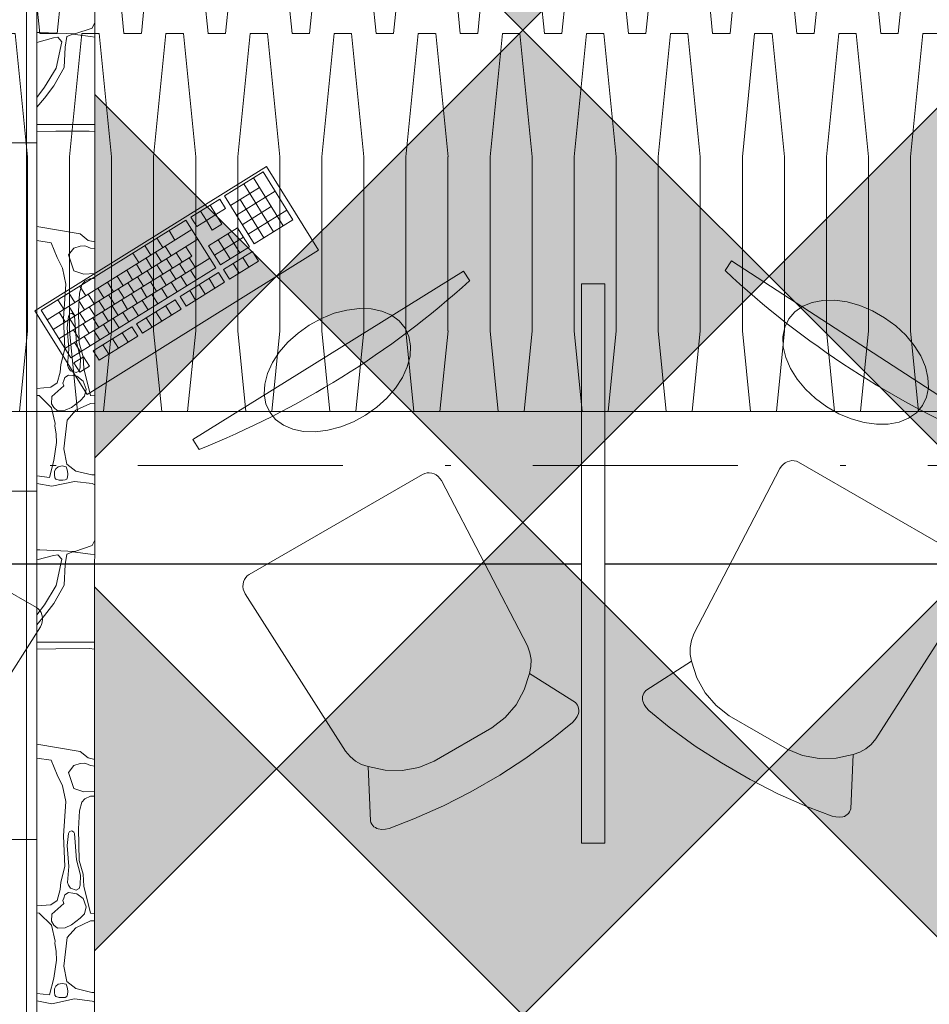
# Paper-space layout 'SA-902 Ruumi 103 siseviimistlused' of a CAD drawing. Header units: millimetres. Extents: x 15 to 415, y 5 to 292.
# Tile 71 of 71: x 145 to 161, y 152 to 169. Entities that reach past the tile are written whole.
import ezdxf
from ezdxf.xclip import XClip

# ---------------------------------------------------------------- set-up
doc = ezdxf.new("R2010")
doc.units = ezdxf.units.MM
doc.header["$MEASUREMENT"] = 0
doc.header["$XCLIPFRAME"] = 2
doc.linetypes.add('Dot & Dashed', pattern=[6.702778, 3.527778, -1.763889, 0, -1.411111])
for name, color, linetype in [('AR - Mööbel', 7, 'Continuous'), ('AR - Seinad SS.ol', 7, 'Continuous'), ('AR - Teljed', 7, 'Continuous'), ('SA - põrandaviimistlus', 7, 'Continuous')]:
    doc.layers.add(name, color=color, linetype=linetype)
pattern_1 = [(0, (61.449, 53.2755), (0, 6), []), (90, (61.449, 53.2755), (-6, 0), [])]

# ---------------------------------------------------------------- blocks, each defined once
blk = doc.blocks.new('*X7')
at = {"layer": 'SA - põrandaviimistlus', "color": 254, "linetype": 'Continuous', "lineweight": 13}
for p, q in [((146.628, 169.356), (146.582, 169.256)), ((145.683, 169.182), (145.626, 169.184)), ((146.283, 169.157), (145.683, 169.182)), ((145.991, 169.098), (145.916, 169.088)), ((146.061, 169.023), (145.991, 169.098)), ((146.144, 169.11), (146.117, 168.929)), ((146.248, 169.15), (146.144, 169.11)), ((146.55, 169.11), (146.248, 169.15)), ((146.582, 169.256), (146.283, 169.157)), ((146.628, 169.103), (146.55, 169.11)), ((145.916, 169.088), (145.626, 169.009)), ((145.963, 168.568), (146.061, 169.023)), ((146.117, 168.929), (146.102, 168.577)), ((145.763, 168.238), (145.963, 168.568)), ((146.102, 168.577), (145.921, 168.26)), ((145.921, 168.26), (145.763, 168.052)), ((145.626, 168.062), (145.763, 168.238)), ((145.763, 168.052), (145.626, 167.893)), ((145.626, 167.594), (146.627, 167.596)), ((145.956, 167.48), (145.626, 167.472)), ((146.528, 167.483), (145.956, 167.48)), ((146.627, 167.472), (146.528, 167.483)), ((145.626, 165.838), (146.374, 165.711)), ((146.374, 165.711), (146.512, 165.601)), ((145.877, 165.558), (145.626, 165.598)), ((145.978, 165.306), (145.877, 165.558)), ((146.512, 165.601), (146.627, 165.575)), ((146.268, 165.467), (146.176, 165.35)), ((146.374, 165.503), (146.268, 165.467)), ((146.454, 165.509), (146.374, 165.503)), ((146.471, 165.501), (146.454, 165.509)), ((146.55, 165.467), (146.471, 165.501)), ((146.627, 165.458), (146.55, 165.467)), ((146.07, 165.12), (145.978, 165.306)), ((146.176, 165.35), (146.268, 165.073)), ((146.127, 164.847), (146.07, 165.12)), ((146.268, 165.073), (146.436, 165.016)), ((146.436, 165.016), (146.627, 165.027)), ((146.456, 164.897), (146.404, 164.837)), ((146.555, 164.942), (146.456, 164.897)), ((146.627, 164.938), (146.555, 164.942)), ((146.09, 164.255), (146.127, 164.847)), ((146.362, 164.689), (146.345, 164.377)), ((146.404, 164.837), (146.362, 164.689)), ((146.345, 164.377), (146.357, 163.834)), ((146.109, 163.73), (146.09, 164.255)), ((146.172, 164.295), (146.153, 164.093)), ((146.19, 164.33), (146.172, 164.295)), ((146.23, 164.344), (146.19, 164.33)), ((146.267, 164.319), (146.23, 164.344)), ((146.278, 164.295), (146.267, 164.319)), ((146.31, 163.841), (146.278, 164.295)), ((146.153, 164.093), (146.181, 163.728)), ((146.378, 163.58), (146.31, 163.841)), ((146.043, 163.46), (146.109, 163.73)), ((146.181, 163.728), (146.159, 163.452)), ((146.357, 163.834), (146.424, 163.597)), ((146.376, 163.406), (146.378, 163.58)), ((146.424, 163.597), (146.436, 163.391)), ((145.978, 163.146), (146.03, 163.332)), ((146.03, 163.332), (146.043, 163.46)), ((146.159, 163.452), (146.172, 163.406)), ((146.172, 163.406), (146.209, 163.355)), ((146.209, 163.355), (146.308, 163.324)), ((146.308, 163.324), (146.359, 163.35)), ((146.359, 163.35), (146.376, 163.406)), ((146.436, 163.391), (146.555, 162.928)), ((146.093, 163.185), (146.079, 163.143)), ((146.111, 163.239), (146.093, 163.185)), ((146.172, 163.279), (146.111, 163.239)), ((146.246, 163.27), (146.172, 163.279)), ((146.316, 163.259), (146.246, 163.27)), ((146.426, 163.176), (146.316, 163.259)), ((146.48, 163.036), (146.426, 163.176)), ((145.626, 163.05), (145.869, 163.069)), ((145.869, 163.069), (145.978, 163.146)), ((146.093, 163.094), (145.885, 162.909)), ((146.079, 163.143), (146.093, 163.094)), ((146.451, 162.915), (146.48, 163.036)), ((145.626, 162.93), (145.671, 162.928)), ((145.671, 162.928), (145.881, 162.718)), ((145.885, 162.909), (145.879, 162.787)), ((146.225, 162.724), (146.372, 162.837)), ((146.372, 162.837), (146.451, 162.915)), ((146.555, 162.928), (146.627, 162.92)), ((145.879, 162.787), (145.922, 162.721)), ((145.881, 162.718), (145.945, 162.444)), ((145.922, 162.721), (145.982, 162.664)), ((145.982, 162.664), (146.119, 162.675)), ((146.119, 162.675), (146.225, 162.724)), ((146.303, 162.675), (146.152, 162.504)), ((146.555, 162.792), (146.303, 162.675)), ((146.627, 162.795), (146.555, 162.792)), ((146.152, 162.504), (146.092, 162.011)), ((145.945, 162.444), (145.94, 162.406)), ((145.94, 162.406), (145.964, 162.265)), ((145.964, 162.265), (145.966, 162.117)), ((145.966, 162.117), (145.92, 161.808)), ((146.092, 162.011), (146.144, 161.746)), ((145.92, 161.808), (145.848, 161.518)), ((145.958, 161.665), (145.935, 161.624)), ((145.998, 161.701), (145.958, 161.665)), ((146.064, 161.716), (145.998, 161.701)), ((146.131, 161.7), (146.064, 161.716)), ((146.144, 161.665), (146.131, 161.7)), ((146.144, 161.746), (146.303, 161.625)), ((146.159, 161.626), (146.144, 161.665)), ((145.848, 161.518), (145.626, 161.543)), ((145.935, 161.624), (145.931, 161.56)), ((145.931, 161.56), (145.939, 161.511)), ((145.939, 161.511), (145.958, 161.489)), ((145.958, 161.489), (146.011, 161.471)), ((146.011, 161.471), (146.074, 161.47)), ((146.074, 161.47), (146.115, 161.474)), ((146.115, 161.474), (146.144, 161.489)), ((146.144, 161.489), (146.154, 161.522)), ((146.154, 161.522), (146.162, 161.573)), ((146.162, 161.573), (146.159, 161.626)), ((146.303, 161.625), (146.573, 161.561)), ((146.573, 161.561), (146.627, 161.559)), ((145.626, 161.415), (145.884, 161.365)), ((145.884, 161.365), (146.278, 161.447)), ((146.278, 161.447), (146.582, 161.41)), ((146.582, 161.41), (146.627, 161.389)), ((146.582, 160.342), (146.283, 160.243)), ((146.626, 160.439), (146.582, 160.342)), ((145.683, 160.268), (145.626, 160.27)), ((145.916, 160.174), (145.626, 160.095)), ((146.283, 160.243), (145.683, 160.268)), ((145.991, 160.184), (145.916, 160.174)), ((145.963, 159.654), (146.061, 160.109)), ((146.061, 160.109), (145.991, 160.184)), ((146.144, 160.196), (146.117, 160.015)), ((146.248, 160.236), (146.144, 160.196)), ((146.55, 160.196), (146.248, 160.236)), ((146.626, 160.189), (146.55, 160.196)), ((146.117, 160.015), (146.102, 159.663)), ((145.763, 159.324), (145.963, 159.654)), ((146.102, 159.663), (145.921, 159.346)), ((145.626, 159.148), (145.763, 159.324)), ((145.921, 159.346), (145.763, 159.138)), ((145.763, 159.138), (145.626, 158.979)), ((145.626, 158.68), (146.626, 158.682)), ((145.956, 158.566), (145.626, 158.558)), ((146.528, 158.569), (145.956, 158.566)), ((146.626, 158.558), (146.528, 158.569)), ((145.626, 156.924), (146.374, 156.797)), ((146.374, 156.797), (146.512, 156.687)), ((145.877, 156.644), (145.626, 156.684)), ((145.978, 156.392), (145.877, 156.644)), ((146.268, 156.553), (146.176, 156.436)), ((146.374, 156.589), (146.268, 156.553)), ((146.454, 156.595), (146.374, 156.589)), ((146.471, 156.587), (146.454, 156.595)), ((146.55, 156.553), (146.471, 156.587)), ((146.512, 156.687), (146.626, 156.661)), ((146.626, 156.544), (146.55, 156.553)), ((146.07, 156.206), (145.978, 156.392)), ((146.176, 156.436), (146.268, 156.159)), ((146.127, 155.933), (146.07, 156.206)), ((146.268, 156.159), (146.436, 156.102)), ((146.436, 156.102), (146.626, 156.113)), ((146.09, 155.341), (146.127, 155.933)), ((146.404, 155.924), (146.362, 155.775)), ((146.456, 155.983), (146.404, 155.924)), ((146.555, 156.028), (146.456, 155.983)), ((146.626, 156.024), (146.555, 156.028)), ((146.362, 155.775), (146.345, 155.463)), ((146.172, 155.381), (146.153, 155.179)), ((146.19, 155.416), (146.172, 155.381)), ((146.23, 155.43), (146.19, 155.416)), ((146.267, 155.405), (146.23, 155.43)), ((146.278, 155.381), (146.267, 155.405)), ((146.31, 154.927), (146.278, 155.381)), ((146.345, 155.463), (146.357, 154.92)), ((146.109, 154.816), (146.09, 155.341)), ((146.153, 155.179), (146.181, 154.814)), ((146.378, 154.666), (146.31, 154.927)), ((146.357, 154.92), (146.424, 154.683)), ((146.043, 154.546), (146.109, 154.816)), ((146.181, 154.814), (146.159, 154.538)), ((146.424, 154.683), (146.436, 154.477)), ((146.03, 154.418), (146.043, 154.546)), ((146.159, 154.538), (146.172, 154.492)), ((146.376, 154.492), (146.378, 154.666)), ((145.978, 154.232), (146.03, 154.418)), ((146.172, 154.365), (146.111, 154.325)), ((146.172, 154.492), (146.209, 154.441)), ((146.246, 154.356), (146.172, 154.365)), ((146.209, 154.441), (146.308, 154.41)), ((146.316, 154.345), (146.246, 154.356)), ((146.308, 154.41), (146.359, 154.436)), ((146.426, 154.262), (146.316, 154.345)), ((146.359, 154.436), (146.376, 154.492)), ((146.436, 154.477), (146.555, 154.014)), ((145.869, 154.155), (145.978, 154.232)), ((146.093, 154.18), (145.885, 153.995)), ((146.093, 154.271), (146.079, 154.229)), ((146.079, 154.229), (146.093, 154.18)), ((146.111, 154.325), (146.093, 154.271)), ((146.48, 154.122), (146.426, 154.262)), ((145.626, 154.136), (145.869, 154.155)), ((145.626, 154.016), (145.671, 154.014)), ((145.671, 154.014), (145.881, 153.804)), ((146.451, 154.001), (146.48, 154.122)), ((146.555, 154.014), (146.626, 154.007)), ((145.885, 153.995), (145.879, 153.873)), ((145.879, 153.873), (145.922, 153.807)), ((146.225, 153.81), (146.372, 153.923)), ((146.555, 153.878), (146.303, 153.761)), ((146.372, 153.923), (146.451, 154.001)), ((146.626, 153.881), (146.555, 153.878)), ((145.881, 153.804), (145.945, 153.53)), ((145.922, 153.807), (145.982, 153.751)), ((145.982, 153.751), (146.119, 153.761)), ((146.119, 153.761), (146.225, 153.81)), ((146.303, 153.761), (146.152, 153.59)), ((145.945, 153.53), (145.94, 153.492)), ((146.152, 153.59), (146.092, 153.097)), ((145.94, 153.492), (145.964, 153.351)), ((145.964, 153.351), (145.966, 153.203)), ((145.966, 153.203), (145.92, 152.894)), ((146.092, 153.097), (146.144, 152.832)), ((145.92, 152.894), (145.848, 152.604)), ((146.144, 152.832), (146.303, 152.711)), ((145.935, 152.71), (145.931, 152.646)), ((145.931, 152.646), (145.939, 152.597)), ((145.958, 152.751), (145.935, 152.71)), ((145.998, 152.787), (145.958, 152.751)), ((146.064, 152.802), (145.998, 152.787)), ((146.131, 152.786), (146.064, 152.802)), ((146.144, 152.751), (146.131, 152.786)), ((146.159, 152.712), (146.144, 152.751)), ((146.154, 152.608), (146.162, 152.659)), ((146.162, 152.659), (146.159, 152.712)), ((146.303, 152.711), (146.573, 152.647)), ((146.573, 152.647), (146.626, 152.645)), ((145.848, 152.604), (145.626, 152.629)), ((145.626, 152.501), (145.884, 152.451)), ((145.884, 152.451), (146.278, 152.533)), ((145.939, 152.597), (145.958, 152.575)), ((145.958, 152.575), (146.011, 152.557)), ((146.011, 152.557), (146.074, 152.556)), ((146.074, 152.556), (146.115, 152.56)), ((146.115, 152.56), (146.144, 152.575)), ((146.144, 152.575), (146.154, 152.608)), ((146.278, 152.533), (146.582, 152.496)), ((146.582, 152.496), (146.626, 152.476))]:
    blk.add_line(p, q, dxfattribs=at)
blk = doc.blocks.new('Drawing_1_1', base_point=(61.449, 53.275))
at = {"layer": 'SA - põrandaviimistlus', "linetype": 'Continuous', "lineweight": 13}
h = blk.add_hatch(dxfattribs=at)
h.set_pattern_fill('Grid_600x600_0001', color=254, style=0, pattern_type=2)
h.set_pattern_definition(pattern_1)
h.paths.add_polyline_path([(105.721, 218.244), (105.386, 198.526), (106.736, 198.516), (106.695, 195.537), (108.166, 195.537), (108.166, 192.767), (134.015, 192.767), (134.015, 195.537), (134.304, 195.537), (134.3, 197.881), (142.202, 197.893), (142.23, 199.986), (149.429, 199.89), (149.404, 196.959), (152.262, 196.963), (152.267, 193.163), (188.583, 193.218), (188.577, 197.018), (193.466, 197.026), (193.466, 198.218), (199.166, 198.218), (199.166, 197.034), (214.276, 197.057), (214.287, 189.857), (213.642, 189.856), (213.261, 163.413), (213.958, 163.415), (213.978, 157.565), (211.724, 157.584), (211.333, 131.191), (212.783, 131.169), (212.78, 130.925), (213.902, 130.927), (213.914, 125.227), (190.819, 125.196), (190.815, 127.844), (145.517, 127.784), (145.519, 125.137), (140.626, 125.13), (140.59, 115.843), (138.333, 115.852), (138.179, 76.16), (140.436, 76.151), (140.419, 64.848), (197.715, 64.938), (197.754, 97.452), (212.734, 97.416), (212.689, 96.617), (213.675, 96.614), (213.665, 92.64), (238.665, 92.58), (238.675, 96.554), (243.295, 96.543), (244.201, 96.541), (244.201, 125.294), (238.914, 125.283), (238.901, 130.983), (240.061, 130.985), (240.061, 131.185), (242.964, 131.15), (242.962, 130.992), (244.201, 130.994), (244.201, 189.903), (243.683, 189.902), (243.288, 157.625), (239.687, 157.654), (239.666, 163.504), (240.46, 163.507), (240.783, 189.897), (240.067, 189.896), (240.056, 197.096), (244.201, 197.103), (244.201, 199.036), (201.166, 199.036), (201.166, 212.446), (209.761, 212.446, -0.068715), (209.037, 214.423), (199.166, 214.446), (199.166, 211.518), (193.466, 211.518), (193.425, 233.349), (149.874, 233.347), (149.792, 227.137), (142.592, 227.233), (142.704, 235.586), (114.929, 235.586), (114.929, 218.186), (107.051, 218.186)])
h.paths.add_polyline_path([(145.626, 67.938), (145.626, 122.227), (205.909, 122.227), (205.909, 100.452), (190.757, 100.452), (190.757, 67.938)], flags=0)
h.paths.add_polyline_path([(215.914, 134.278), (215.914, 189.096), (236.914, 189.096), (236.914, 134.278)], flags=0)
h.paths.add_polyline_path([(215.914, 100.452), (215.914, 122.227), (236.914, 122.227), (236.914, 100.452)], flags=0)
h = blk.add_hatch(dxfattribs=at)
h.set_pattern_fill('Grid_600x600_0001', color=254, style=0, pattern_type=2)
h.set_pattern_definition(pattern_1)
h.paths.add_polyline_path([(140.696, 130.83), (145.512, 130.837), (145.516, 128.184), (190.814, 128.244), (190.812, 130.896), (209.879, 130.921), (209.884, 131.212), (211.333, 131.191), (211.724, 157.584), (210.275, 157.605), (210.463, 170.308), (208.163, 170.341), (208.419, 189.848), (188.588, 189.818), (188.584, 192.788), (152.263, 192.733), (152.267, 189.763), (141.069, 189.746), (141.01, 180.412), (138.777, 180.426), (138.52, 140.006), (140.754, 139.992)])
h.paths.add_polyline_path([(145.626, 134.278), (145.626, 185.956), (205.909, 185.956), (205.909, 134.278)], flags=0)
at = {"layer": 'SA - põrandaviimistlus', "linetype": 'Continuous', "lineweight": 9}
h = blk.add_hatch(dxfattribs=at)
h.set_pattern_fill('Circles_4_0001', color=253, style=0, pattern_type=2)
h.set_pattern_definition([(0, (61.661, 53.2755), (0, 7.24264), [0.3, -0.424264]), (90, (61.4492, 55.3968), (-0.724264, 0), [3, -4.24264]), (84.2894, (61.4492, 58.3968), (-0.724264, 7.242641), [2.1319, -5.146863]), (84.2894, (61.9614, 53.2755), (-0.724264, 7.242641), [2.1319, -5.146863]), (275.7106, (61.4492, 55.3968), (0.724264, 7.242641), [2.1319, -5.146863]), (275.7106, (61.9614, 60.5181), (0.724264, 7.242641), [2.1319, -5.146863])])
h.paths.add_polyline_path([(141.163, 162.654), (208.163, 162.654), (208.163, 189.654), (141.163, 189.654)])
at = {"layer": 'SA - põrandaviimistlus', "linetype": 'Continuous', "lineweight": 13}
h = blk.add_hatch(dxfattribs=at)
h.set_pattern_fill('Grid_600x600_Diagonal_0001', color=254, style=0, pattern_type=2)
h.set_pattern_definition([(45, (204.9065, 135.281), (-4.24264, 4.24264), []), (135, (204.9065, 135.281), (4.24264, 4.24264), [])])
h.paths.add_polyline_path([(146.63, 184.952), (146.623, 135.282), (204.907, 135.281), (204.912, 184.949)])
for points in [[(153.995, 169.222), (158.237, 173.465), (153.995, 177.707), (149.752, 173.465)], [(153.995, 160.737), (158.237, 164.98), (153.995, 169.222), (149.752, 164.98)], [(162.48, 160.737), (166.723, 164.98), (162.48, 169.222), (158.237, 164.98)], [(146.627, 161.854), (149.752, 164.98), (146.627, 168.104)], [(153.995, 152.252), (158.237, 156.494), (153.995, 160.737), (149.752, 156.494)], [(162.48, 152.252), (166.723, 156.494), (162.48, 160.737), (158.237, 156.494)], [(146.626, 153.368), (149.752, 156.494), (146.626, 159.62)]]:
    blk.add_hatch(color=8, dxfattribs=at).paths.add_polyline_path(points)
at = {"layer": 'AR - Mööbel', "color": 251, "linetype": 'Continuous', "lineweight": 13}
for p, q in [((145.594, 164.387), (149.583, 166.872)), ((148.861, 166.365), (149.526, 166.779)), ((149.526, 166.779), (150.038, 165.956)), ((149.583, 166.872), (150.482, 165.429)), ((149.193, 166.572), (149.706, 165.749)), ((149.36, 166.675), (149.872, 165.852)), ((148.963, 166.2), (149.462, 166.511)), ((149.066, 166.036), (149.731, 166.45)), ((148.279, 166.002), (148.778, 166.313)), ((148.778, 166.313), (148.88, 166.148)), ((149.374, 165.542), (148.861, 166.365)), ((149.13, 166.304), (149.54, 165.645)), ((148.445, 166.106), (148.548, 165.941)), ((148.548, 165.941), (148.714, 166.045)), ((148.612, 166.209), (148.714, 166.045)), ((148.88, 166.148), (148.714, 166.045)), ((148.714, 166.045), (148.817, 165.88)), ((149.168, 165.871), (149.667, 166.182)), ((149.271, 165.706), (149.936, 166.12)), ((145.703, 164.398), (148.196, 165.951)), ((148.196, 165.951), (148.709, 165.128)), ((148.382, 165.838), (148.279, 166.002)), ((148.548, 165.941), (148.382, 165.838)), ((148.65, 165.777), (148.548, 165.941)), ((148.817, 165.88), (148.65, 165.777)), ((150.038, 165.956), (149.374, 165.542)), ((145.805, 164.233), (148.299, 165.786)), ((147.905, 165.769), (148.008, 165.605)), ((148.587, 165.509), (149.085, 165.819)), ((148.919, 165.716), (149.124, 165.386)), ((149.085, 165.819), (149.29, 165.49)), ((145.908, 164.068), (148.401, 165.621)), ((147.697, 165.64), (147.8, 165.475)), ((148.689, 165.344), (149.188, 165.655)), ((148.753, 165.612), (148.958, 165.283)), ((150.482, 165.429), (146.493, 162.944)), ((147.282, 165.381), (147.384, 165.217)), ((147.49, 165.511), (147.592, 165.346)), ((147.675, 165.398), (147.778, 165.233)), ((147.841, 165.501), (147.944, 165.337)), ((148.027, 165.388), (148.13, 165.224)), ((148.193, 165.492), (148.296, 165.327)), ((148.792, 165.179), (148.587, 165.509)), ((149.29, 165.49), (148.792, 165.179)), ((148.843, 165.097), (149.342, 165.408)), ((149.342, 165.408), (149.444, 165.243)), ((146.01, 163.904), (148.296, 165.327)), ((146.113, 163.739), (148.606, 165.292)), ((147.509, 165.294), (147.611, 165.13)), ((147.861, 165.285), (147.963, 165.12)), ((148.088, 165.198), (148.191, 165.033)), ((148.254, 165.301), (148.357, 165.137)), ((149.444, 165.243), (148.946, 164.932)), ((149.009, 165.201), (149.112, 165.036)), ((149.175, 165.304), (149.278, 165.139)), ((157.591, 165.248), (157.483, 165.08)), ((162.198, 162.258), (157.591, 165.248)), ((148.709, 165.128), (146.215, 163.575)), ((147.176, 165.087), (147.279, 164.923)), ((147.343, 165.191), (147.445, 165.026)), ((147.528, 165.078), (147.631, 164.913)), ((147.695, 165.181), (147.797, 165.017)), ((147.922, 165.094), (148.024, 164.93)), ((148.095, 164.631), (148.76, 165.045)), ((148.274, 165.085), (148.376, 164.92)), ((148.317, 162.168), (152.978, 165.072)), ((148.76, 165.045), (148.862, 164.881)), ((148.946, 164.932), (148.843, 165.097)), ((152.978, 165.072), (153.084, 164.902)), ((146.844, 164.88), (146.947, 164.716)), ((147.01, 164.984), (147.113, 164.819)), ((147.196, 164.871), (147.298, 164.706)), ((147.362, 164.974), (147.465, 164.81)), ((147.589, 164.887), (147.692, 164.723)), ((147.756, 164.991), (147.858, 164.826)), ((147.941, 164.878), (148.044, 164.713)), ((148.107, 164.982), (148.21, 164.817)), ((148.862, 164.881), (148.198, 164.466)), ((148.594, 164.942), (148.696, 164.777)), ((146.18, 164.695), (146.283, 164.531)), ((146.367, 164.812), (146.47, 164.647)), ((146.678, 164.777), (146.78, 164.612)), ((147.03, 164.767), (147.132, 164.603)), ((147.423, 164.784), (147.526, 164.619)), ((147.775, 164.775), (147.878, 164.61)), ((148.261, 164.735), (148.364, 164.57)), ((148.427, 164.838), (148.53, 164.674)), ((145.993, 164.579), (146.096, 164.414)), ((146.345, 164.57), (146.448, 164.405)), ((146.512, 164.673), (146.614, 164.508)), ((146.697, 164.56), (146.8, 164.396)), ((146.863, 164.664), (146.966, 164.499)), ((147.091, 164.577), (147.193, 164.412)), ((147.257, 164.68), (147.359, 164.516)), ((147.347, 164.165), (148.012, 164.579)), ((147.443, 164.567), (147.545, 164.403)), ((147.609, 164.671), (147.711, 164.506)), ((148.012, 164.579), (148.114, 164.415)), ((148.198, 164.466), (148.095, 164.631)), ((158.983, 164.532), (158.82, 164.466)), ((159.169, 164.567), (158.983, 164.532)), ((159.373, 164.57), (159.169, 164.567)), ((159.587, 164.54), (159.373, 164.57)), ((159.806, 164.478), (159.587, 164.54)), ((146.493, 162.944), (145.594, 164.387)), ((146.215, 163.575), (145.703, 164.398)), ((146.013, 164.362), (146.115, 164.198)), ((146.179, 164.466), (146.282, 164.301)), ((146.365, 164.353), (146.467, 164.189)), ((146.531, 164.457), (146.634, 164.292)), ((146.758, 164.37), (146.861, 164.205)), ((146.924, 164.473), (147.027, 164.309)), ((147.11, 164.36), (147.213, 164.196)), ((147.276, 164.464), (147.379, 164.299)), ((148.114, 164.415), (147.449, 164.001)), ((147.679, 164.372), (147.782, 164.208)), ((147.846, 164.476), (147.948, 164.311)), ((150.75, 164.344), (150.97, 164.401)), ((150.97, 164.401), (151.184, 164.427)), ((151.184, 164.427), (151.388, 164.421)), ((151.388, 164.421), (151.573, 164.382)), ((151.573, 164.382), (151.735, 164.313)), ((158.684, 164.371), (158.58, 164.249)), ((158.82, 164.466), (158.684, 164.371)), ((160.022, 164.387), (159.806, 164.478)), ((160.23, 164.269), (160.022, 164.387)), ((146.199, 164.25), (146.301, 164.085)), ((146.592, 164.266), (146.694, 164.102)), ((146.944, 164.257), (147.046, 164.092)), ((147.513, 164.269), (147.616, 164.104)), ((150.322, 164.142), (150.532, 164.256)), ((150.532, 164.256), (150.75, 164.344)), ((151.735, 164.313), (151.87, 164.215)), ((151.87, 164.215), (151.971, 164.091)), ((158.58, 164.249), (158.511, 164.104)), ((160.422, 164.128), (160.23, 164.269)), ((146.259, 164.059), (146.362, 163.894)), ((146.426, 164.163), (146.528, 163.998)), ((146.599, 163.699), (147.264, 164.113)), ((146.611, 164.05), (146.714, 163.885)), ((146.778, 164.153), (146.88, 163.989)), ((147.098, 164.01), (147.2, 163.845)), ((147.264, 164.113), (147.366, 163.949)), ((147.449, 164.001), (147.347, 164.165)), ((150.127, 164.004), (150.322, 164.142)), ((151.971, 164.091), (152.038, 163.945)), ((158.511, 164.104), (158.479, 163.941)), ((160.594, 163.967), (160.422, 164.128)), ((146.279, 163.843), (146.381, 163.678)), ((146.445, 163.946), (146.548, 163.782)), ((147.366, 163.949), (146.701, 163.535)), ((146.931, 163.906), (147.034, 163.742)), ((149.804, 163.675), (149.953, 163.847)), ((149.953, 163.847), (150.127, 164.004)), ((152.038, 163.945), (152.066, 163.782)), ((158.479, 163.941), (158.485, 163.765)), ((160.739, 163.792), (160.594, 163.967)), ((146.701, 163.535), (146.599, 163.699)), ((146.765, 163.803), (146.868, 163.638)), ((149.686, 163.494), (149.804, 163.675)), ((152.066, 163.782), (152.057, 163.605)), ((158.485, 163.765), (158.529, 163.58)), ((160.853, 163.609), (160.739, 163.792)), ((146.266, 163.492), (146.433, 163.596)), ((146.433, 163.596), (146.535, 163.431)), ((152.057, 163.605), (152.01, 163.422)), ((158.529, 163.58), (158.609, 163.393)), ((160.934, 163.422), (160.853, 163.609)), ((146.369, 163.328), (146.266, 163.492)), ((146.535, 163.431), (146.369, 163.328)), ((149.602, 163.309), (149.686, 163.494)), ((152.01, 163.422), (151.926, 163.237)), ((158.609, 163.393), (158.724, 163.21)), ((160.978, 163.238), (160.934, 163.422)), ((149.555, 163.125), (149.602, 163.309)), ((151.926, 163.237), (151.808, 163.055)), ((158.724, 163.21), (158.869, 163.035)), ((160.984, 163.062), (160.978, 163.238)), ((149.545, 162.949), (149.555, 163.125)), ((151.808, 163.055), (151.659, 162.883)), ((158.869, 163.035), (159.041, 162.875)), ((160.952, 162.899), (160.984, 163.062)), ((149.574, 162.785), (149.545, 162.949)), ((151.659, 162.883), (151.485, 162.726)), ((159.041, 162.875), (159.233, 162.733)), ((160.883, 162.754), (160.952, 162.899)), ((149.64, 162.639), (149.574, 162.785)), ((151.485, 162.726), (151.29, 162.588)), ((159.233, 162.733), (159.441, 162.615)), ((160.779, 162.632), (160.883, 162.754)), ((149.742, 162.516), (149.64, 162.639)), ((149.876, 162.418), (149.742, 162.516)), ((151.29, 162.588), (151.08, 162.474)), ((159.441, 162.615), (159.657, 162.524)), ((159.657, 162.524), (159.876, 162.463)), ((160.48, 162.47), (160.643, 162.536)), ((160.643, 162.536), (160.779, 162.632)), ((150.039, 162.348), (149.876, 162.418)), ((150.224, 162.31), (150.039, 162.348)), ((150.642, 162.33), (150.427, 162.304)), ((150.862, 162.387), (150.642, 162.33)), ((151.08, 162.474), (150.862, 162.387)), ((159.876, 162.463), (160.09, 162.433)), ((160.09, 162.433), (160.293, 162.435)), ((160.293, 162.435), (160.48, 162.47)), ((148.422, 161.999), (148.317, 162.168)), ((150.427, 162.304), (150.224, 162.31)), ((158.635, 161.806), (158.594, 161.8)), ((158.675, 161.804), (158.635, 161.806)), ((158.714, 161.795), (158.675, 161.804)), ((158.427, 161.673), (156.944, 158.823)), ((158.452, 161.709), (158.427, 161.673)), ((158.482, 161.741), (158.452, 161.709)), ((158.516, 161.767), (158.482, 161.741)), ((158.554, 161.787), (158.516, 161.767)), ((158.594, 161.8), (158.554, 161.787)), ((158.75, 161.779), (158.714, 161.795)), ((161.738, 160.054), (158.75, 161.779)), ((149.286, 159.845), (152.274, 161.57)), ((152.274, 161.57), (152.31, 161.586)), ((152.31, 161.586), (152.349, 161.596)), ((152.349, 161.596), (152.389, 161.597)), ((152.389, 161.597), (152.43, 161.592)), ((152.43, 161.592), (152.47, 161.579)), ((152.47, 161.579), (152.507, 161.559)), ((152.507, 161.559), (152.542, 161.532)), ((152.542, 161.532), (152.572, 161.5)), ((152.572, 161.5), (152.597, 161.464)), ((152.597, 161.464), (154.08, 158.614)), ((145.62, 159.275), (142.632, 161)), ((149.205, 159.759), (149.226, 159.793)), ((149.226, 159.793), (149.254, 159.822)), ((149.254, 159.822), (149.286, 159.845)), ((149.179, 159.637), (149.181, 159.68)), ((149.185, 159.594), (149.179, 159.637)), ((149.181, 159.68), (149.189, 159.721)), ((149.189, 159.721), (149.205, 159.759)), ((160.081, 157.012), (161.807, 159.721)), ((149.197, 159.552), (149.185, 159.594)), ((149.216, 159.512), (149.197, 159.552)), ((150.943, 156.803), (149.216, 159.512)), ((145.652, 159.252), (145.62, 159.275)), ((145.68, 159.223), (145.652, 159.252)), ((145.701, 159.189), (145.68, 159.223)), ((145.717, 159.151), (145.701, 159.189)), ((145.725, 159.11), (145.717, 159.151)), ((145.727, 159.067), (145.725, 159.11)), ((143.963, 156.233), (145.69, 158.942)), ((145.69, 158.942), (145.709, 158.982)), ((145.709, 158.982), (145.721, 159.024)), ((145.721, 159.024), (145.727, 159.067)), ((156.944, 158.823), (156.903, 158.707)), ((154.08, 158.614), (154.121, 158.498)), ((156.903, 158.707), (156.883, 158.587)), ((156.883, 158.587), (156.884, 158.467)), ((154.121, 158.498), (154.141, 158.378)), ((156.884, 158.467), (156.906, 158.351)), ((154.14, 158.258), (154.117, 158.142)), ((154.141, 158.378), (154.14, 158.258)), ((156.906, 158.351), (156.117, 157.847)), ((156.906, 158.351), (156.999, 158.066)), ((156.999, 158.066), (156.906, 158.351)), ((154.117, 158.142), (154.025, 157.857)), ((154.025, 157.857), (154.117, 158.142)), ((154.117, 158.142), (154.907, 157.638)), ((156.999, 158.066), (157.141, 157.808)), ((157.141, 157.808), (156.999, 158.066)), ((154.025, 157.857), (153.882, 157.599)), ((153.882, 157.599), (154.025, 157.857)), ((156.063, 157.745), (156.059, 157.717)), ((156.07, 157.773), (156.063, 157.745)), ((156.082, 157.8), (156.07, 157.773)), ((156.098, 157.825), (156.082, 157.8)), ((156.117, 157.847), (156.098, 157.825)), ((157.141, 157.808), (157.329, 157.587)), ((157.329, 157.587), (157.141, 157.808)), ((153.882, 157.599), (153.695, 157.379)), ((153.695, 157.379), (153.882, 157.599)), ((154.907, 157.638), (154.926, 157.616)), ((154.926, 157.616), (154.942, 157.592)), ((154.942, 157.592), (154.954, 157.565)), ((154.954, 157.565), (154.961, 157.537)), ((156.059, 157.717), (156.06, 157.688)), ((156.06, 157.688), (156.066, 157.661)), ((156.066, 157.661), (156.09, 157.605)), ((156.09, 157.605), (156.125, 157.554)), ((157.329, 157.587), (157.556, 157.411)), ((157.556, 157.411), (157.329, 157.587)), ((154.933, 157.396), (154.899, 157.345)), ((154.958, 157.452), (154.933, 157.396)), ((154.963, 157.48), (154.958, 157.452)), ((154.961, 157.537), (154.964, 157.508)), ((154.964, 157.508), (154.963, 157.48)), ((156.125, 157.554), (156.169, 157.503)), ((156.169, 157.503), (156.522, 157.217)), ((157.556, 157.411), (158.552, 156.836)), ((158.552, 156.836), (157.556, 157.411)), ((153.695, 157.379), (153.468, 157.202)), ((153.468, 157.202), (153.695, 157.379)), ((154.855, 157.294), (154.501, 157.008)), ((154.899, 157.345), (154.855, 157.294)), ((153.468, 157.202), (152.472, 156.627)), ((152.472, 156.627), (153.468, 157.202)), ((156.522, 157.217), (156.97, 156.889)), ((154.501, 157.008), (154.054, 156.681)), ((156.97, 156.889), (157.421, 156.6)), ((159.907, 156.841), (160.001, 156.918)), ((160.001, 156.918), (160.081, 157.012)), ((151.023, 156.71), (150.943, 156.803)), ((158.552, 156.836), (158.818, 156.728)), ((158.552, 156.836), (158.552, 156.836)), ((158.818, 156.728), (158.552, 156.836)), ((158.552, 156.836), (158.552, 156.836)), ((158.818, 156.728), (159.103, 156.675)), ((159.103, 156.675), (158.818, 156.728)), ((159.398, 156.681), (159.691, 156.743)), ((159.691, 156.743), (159.398, 156.681)), ((159.649, 155.808), (159.691, 156.743)), ((159.691, 156.743), (159.802, 156.782)), ((159.802, 156.782), (159.907, 156.841)), ((151.117, 156.632), (151.023, 156.71)), ((151.222, 156.573), (151.117, 156.632)), ((151.333, 156.535), (151.222, 156.573)), ((152.472, 156.627), (152.206, 156.519)), ((152.206, 156.519), (152.472, 156.627)), ((152.472, 156.627), (152.472, 156.627)), ((152.472, 156.627), (152.472, 156.627)), ((154.054, 156.681), (153.603, 156.391)), ((157.421, 156.6), (157.917, 156.313)), ((159.103, 156.675), (159.398, 156.681)), ((159.398, 156.681), (159.103, 156.675)), ((151.626, 156.472), (151.333, 156.535)), ((151.333, 156.535), (151.626, 156.472)), ((151.374, 155.599), (151.333, 156.535)), ((151.921, 156.467), (151.626, 156.472)), ((151.626, 156.472), (151.921, 156.467)), ((152.206, 156.519), (151.921, 156.467)), ((151.921, 156.467), (152.206, 156.519)), ((153.603, 156.391), (153.106, 156.104)), ((157.917, 156.313), (158.393, 156.068)), ((153.106, 156.104), (152.631, 155.859)), ((158.393, 156.068), (158.901, 155.844)), ((152.631, 155.859), (152.123, 155.635)), ((158.901, 155.844), (159.325, 155.681)), ((159.565, 155.693), (159.588, 155.71)), ((159.588, 155.71), (159.609, 155.73)), ((159.609, 155.73), (159.626, 155.754)), ((159.626, 155.754), (159.64, 155.78)), ((159.64, 155.78), (159.649, 155.808)), ((151.384, 155.571), (151.374, 155.599)), ((151.398, 155.545), (151.384, 155.571)), ((151.415, 155.522), (151.398, 155.545)), ((152.123, 155.635), (151.699, 155.472)), ((159.325, 155.681), (159.392, 155.668)), ((159.392, 155.668), (159.452, 155.663)), ((159.452, 155.663), (159.514, 155.671)), ((159.514, 155.671), (159.54, 155.679)), ((159.54, 155.679), (159.565, 155.693)), ((151.435, 155.501), (151.415, 155.522)), ((151.459, 155.484), (151.435, 155.501)), ((151.484, 155.471), (151.459, 155.484)), ((151.51, 155.462), (151.484, 155.471)), ((151.571, 155.455), (151.51, 155.462)), ((151.632, 155.459), (151.571, 155.455)), ((151.699, 155.472), (151.632, 155.459))]:
    blk.add_line(p, q, dxfattribs=at)
at = {"layer": 'AR - Mööbel', "color": 252, "linetype": 'Continuous', "lineweight": 13}
for p, q in [((155.01, 155.215), (155.01, 164.852)), ((155.413, 164.852), (155.01, 164.852)), ((155.01, 162.506), (155.01, 164.852)), ((155.413, 160.636), (155.413, 164.852)), ((155.413, 155.215), (155.413, 164.852)), ((155.413, 160.296), (155.413, 162.704)), ((155.01, 162.184), (155.01, 162.506)), ((155.01, 160.636), (155.01, 162.184)), ((155.01, 160.296), (155.01, 160.58)), ((155.01, 160.237), (155.01, 160.296)), ((155.413, 160.237), (155.413, 160.296)), ((155.01, 160.181), (155.01, 160.237)), ((155.01, 160.13), (155.01, 160.181)), ((155.01, 160.087), (155.01, 160.13)), ((155.413, 160.181), (155.413, 160.237)), ((155.413, 160.13), (155.413, 160.181)), ((155.413, 160.087), (155.413, 160.13)), ((155.01, 160.027), (139.058, 160.027)), ((155.01, 160.023), (139.058, 160.023)), ((155.01, 160.054), (155.01, 160.087)), ((155.01, 160.032), (155.01, 160.054)), ((155.01, 160.023), (155.01, 160.032)), ((155.413, 160.054), (155.413, 160.087)), ((155.413, 160.032), (155.413, 160.054)), ((155.413, 160.023), (155.413, 160.032)), ((171.567, 160.027), (155.413, 160.027)), ((171.567, 160.023), (155.413, 160.023)), ((155.413, 155.215), (155.01, 155.215))]:
    blk.add_line(p, q, dxfattribs=at)
at = {"layer": 'AR - Mööbel', "color": 251, "linetype": 'Continuous', "lineweight": 13}
for centre, start, end in [((168.172, 176.507), 226.9122, 237.019), ((142.609, 176.526), 301.9157, 312.0225), ((168.172, 176.507), 237.019, 247.1258), ((142.609, 176.526), 291.8089, 301.9157)]:
    blk.add_arc(centre, 15.647, start, end, dxfattribs=at)
at = {"layer": 'AR - Teljed', "color": 251, "linetype": 'Dot & Dashed', "lineweight": 13}
blk.add_line((52.131, 161.724), (244.201, 161.724), dxfattribs=at)
at = {"layer": 'SA - põrandaviimistlus', "color": 252, "linetype": 'Continuous', "lineweight": 13, "flags": 128}
for points in [[(141.163, 162.654), (208.163, 162.654), (208.163, 189.654), (141.163, 189.654)], [(145.626, 185.956), (205.909, 185.956), (205.909, 134.278), (145.626, 134.278)], [(145.626, 134.278), (205.909, 134.278), (205.909, 185.956), (145.626, 185.956)], [(146.63, 184.952), (204.912, 184.949), (204.907, 135.281), (146.623, 135.282)], [(146.623, 135.282), (204.907, 135.281), (204.912, 184.949), (146.63, 184.952)]]:
    blk.add_lwpolyline(points, close=True, dxfattribs=at)
at = {"layer": 'AR - Seinad SS.ol', "color": 7, "linetype": 'Continuous', "lineweight": 13}
blk.add_blockref('*X7', (0, 0), dxfattribs=at)

psp = doc.layouts.new('SA-902 Ruumi 103 siseviimistlused')

# ---------------------------------------------------------------- block references
at = {"color": 7, "linetype": 'Continuous', "lineweight": 13}
ref = psp.add_blockref('Drawing_1_1', (61.449, 53.275), dxfattribs=at)
XClip(ref).set_block_clipping_path([(24.1555726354, 26.0866641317), (244.2005401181, 283.9995795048)])

doc.saveas('drawing.dxf')
